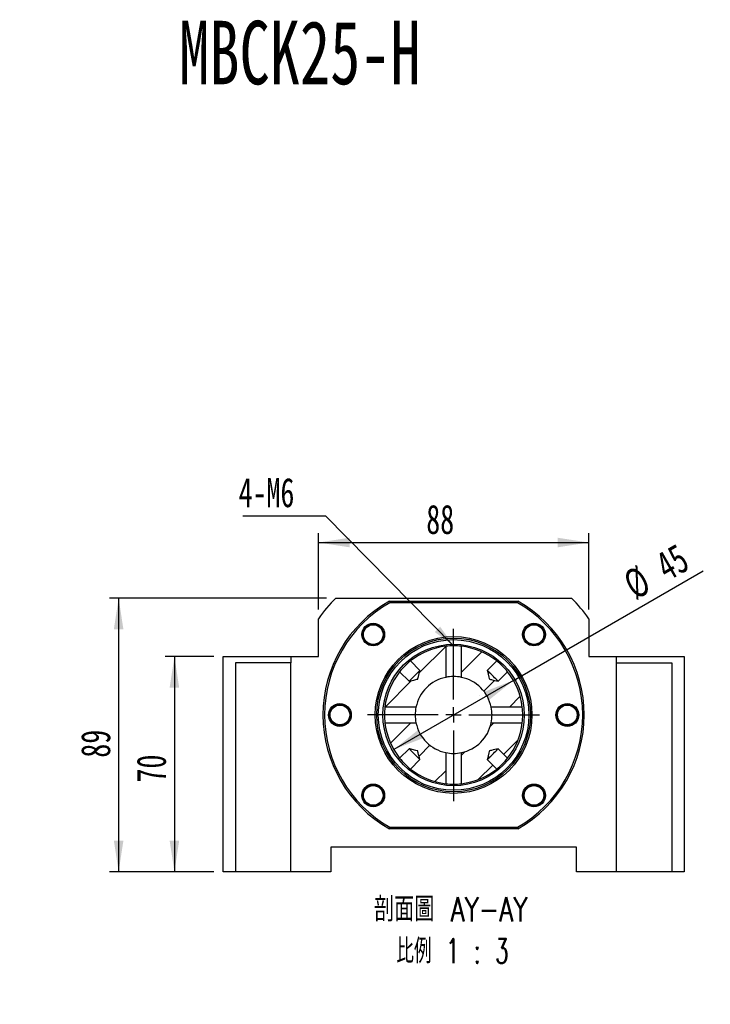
# Paper-space layout 'MBCK25-H' of a CAD drawing. Header units: millimetres. Extents: x 23 to 290, y 4 to 205.
# Tile 4 of 7: x 108 to 183, y 93 to 200. Entities that reach past the tile are written whole.
import ezdxf

# ---------------------------------------------------------------- set-up
doc = ezdxf.new("R2010")
doc.units = ezdxf.units.MM
doc.layers.add('圖層0', color=7, linetype='Continuous')
doc.styles.add('SLDTEXTSTYLE0', font='TXT', dxfattribs={"width": 0.7})
doc.styles.add('SLDTEXTSTYLE1', font='TXT', dxfattribs={"width": 0.7, "bigfont": 'bigfont'})
doc.styles.add('SLDTEXTSTYLE4', font='TXT', dxfattribs={"width": 0.633333})
doc.styles.add('SLDTEXTSTYLE5', font='TXT', dxfattribs={"width": 0.75, "bigfont": 'bigfont'})
doc.styles.add('SLDTEXTSTYLE6', font='TXT', dxfattribs={"width": 0.65625, "bigfont": 'bigfont'})
doc.dimstyles.new('SLDDIMSTYLE2', dxfattribs={"dimtxt": 0.18, "dimasz": 2.5, "dimexe": 0, "dimexo": 0.0625, "dimgap": 0, "dimtad": 0, "dimtih": 1, "dimtoh": 1, "dimdec": 0, "dimrnd": 1e-09, "dimzin": 0, "dimdsep": 46, "dimtxsty": 'Standard', "dimsah": 1, "dimcen": 0.09, "dimadec": 0, "dimazin": 0, "dimtfac": 2.5, "dimtdec": 0, "dimtofl": 0, "dimtmove": 0, "dimatfit": 3, "dimfxl": 1, "dimfrac": 2, "dimtolj": 1, "dimtzin": 0, "dimarcsym": 0})
doc.dimstyles.new('SLDDIMSTYLE3', dxfattribs={"dimtxt": 3.389974, "dimasz": 2.5, "dimexe": 0, "dimexo": 0.0625, "dimgap": 0.847493, "dimtad": 1, "dimlfac": 3, "dimrnd": 1e-09, "dimzin": 12, "dimdsep": 46, "dimtxsty": 'SLDTEXTSTYLE0', "dimsah": 1, "dimcen": 0.09, "dimadec": 0, "dimazin": 3, "dimtfac": 1, "dimtofl": 0, "dimtmove": 0, "dimatfit": 3, "dimfxl": 1, "dimfrac": 2, "dimtolj": 1, "dimtzin": 12, "dimarcsym": 0})
doc.dimstyles.new('SLDDIMSTYLE8', dxfattribs={"dimtxt": 3.389974, "dimasz": 2.5, "dimexe": 0, "dimexo": 0.0625, "dimgap": 0.847493, "dimtad": 1, "dimlfac": 3, "dimrnd": 1e-09, "dimzin": 12, "dimdsep": 46, "dimtxsty": 'SLDTEXTSTYLE0', "dimsah": 1, "dimcen": 0, "dimadec": 0, "dimazin": 3, "dimtfac": 1, "dimtmove": 0, "dimatfit": 3, "dimfxl": 1, "dimfrac": 2, "dimtolj": 1, "dimtzin": 12, "dimarcsym": 0})

# ---------------------------------------------------------------- blocks, each defined once
blk = doc.blocks.new('SW_SYMBOL_HOLE_DIAM')
at = {"layer": '圖層0', "color": 0}
blk.add_line((300, 0), (700, 1000), dxfattribs=at)
blk.add_circle((500, 500), 350, dxfattribs=at)
blk = doc.blocks.new('SW_SYMBOL_HOLE_SPOT')
at = {"layer": '圖層0', "color": 0}
for p, q in [((0, 875), (0, 75)), ((1600, 75), (1600, 875)), ((0, 75), (1600, 75))]:
    blk.add_line(p, q, dxfattribs=at)
blk = doc.blocks.new('SW_NOTE_4')
at = {"layer": '圖層0', "color": 0}
blk.add_line((21.85, 0), (0, 0), dxfattribs=at)
at = {"layer": '圖層0', "color": 0, "xscale": 0.003964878, "yscale": 0.003964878, "zscale": 0.003964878}
for name, p in [('SW_SYMBOL_HOLE_DIAM', (6.01, 5.72)), ('SW_SYMBOL_HOLE_DIAM', (7.69, 0.49)), ('SW_SYMBOL_HOLE_SPOT', (0.49, 0.49))]:
    blk.add_blockref(name, p, dxfattribs=at)
at = {"layer": '圖層0', "color": 0, "char_height": 3.175, "attachment_point": 1}
for s, insert, style in [('14\\M+18AD1\\M+190FA', (10.03, 9.42), 'SLDTEXTSTYLE1'), ('6 -', (0.49, 9.42), 'SLDTEXTSTYLE4'), ('20', (11.71, 4.19), 'SLDTEXTSTYLE0')]:
    blk.add_mtext(s, dxfattribs=dict(at, insert=insert, style=style))
blk = doc.blocks.new('_D_28')
at = {"layer": '圖層0', "color": 7}
for p, q in [((128.89, 130.5), (123.61, 130.5)), ((124.61, 130.5), (124.61, 107.17)), ((128.89, 107.17), (123.61, 107.17))]:
    blk.add_line(p, q, dxfattribs=at)
for points in [[(124.61, 130.5), (124.09, 127.11), (125.13, 127.11)], [(124.61, 107.17), (125.13, 110.56), (124.09, 110.56)]]:
    blk.add_solid(points, dxfattribs=at)
at = {"layer": '圖層0', "color": 7, "insert": (120.51, 116.85), "char_height": 3.175, "attachment_point": 1, "rotation": 90, "style": 'SLDTEXTSTYLE0'}
blk.add_mtext('70', dxfattribs=at)
blk = doc.blocks.new('_D_29')
at = {"layer": '圖層0', "color": 7}
for p, q in [((141.1, 136.83), (117.56, 136.83)), ((118.56, 136.83), (118.56, 107.17)), ((128.89, 107.17), (117.56, 107.17))]:
    blk.add_line(p, q, dxfattribs=at)
for points in [[(118.56, 136.83), (118.04, 133.44), (119.08, 133.44)], [(118.56, 107.17), (119.08, 110.56), (118.04, 110.56)]]:
    blk.add_solid(points, dxfattribs=at)
at = {"layer": '圖層0', "color": 7, "insert": (114.47, 119.54), "char_height": 3.175, "attachment_point": 1, "rotation": 90, "style": 'SLDTEXTSTYLE0'}
blk.add_mtext('89', dxfattribs=at)
blk = doc.blocks.new('_D_30')
at = {"layer": '圖層0', "color": 7}
for p, q in [((140.23, 135.6), (140.23, 143.86)), ((169.56, 135.6), (169.56, 143.86)), ((140.23, 142.86), (169.56, 142.86))]:
    blk.add_line(p, q, dxfattribs=at)
for points in [[(140.23, 142.86), (143.62, 142.34), (143.62, 143.38)], [(169.56, 142.86), (166.17, 143.38), (166.17, 142.34)]]:
    blk.add_solid(points, dxfattribs=at)
at = {"layer": '圖層0', "color": 7, "insert": (151.93, 146.96), "char_height": 3.175, "attachment_point": 1, "style": 'SLDTEXTSTYLE0'}
blk.add_mtext('88', dxfattribs=at)
blk = doc.blocks.new('_D_31')
at = {"layer": '圖層0', "color": 7}
for q in [(181.97, 139.8), (148.4, 120.42)]:
    blk.add_line((161.39, 127.92), q, dxfattribs=at)
for points in [[(161.39, 127.92), (158.19, 126.67), (158.71, 125.77)], [(148.4, 120.42), (151.59, 121.66), (151.07, 122.56)]]:
    blk.add_solid(points, dxfattribs=at)
at = {"layer": '圖層0', "color": 7, "char_height": 3.175, "attachment_point": 1, "rotation": 30, "style": 'SLDTEXTSTYLE0'}
for s, insert in [('45', (176.49, 141.35)), ('%%c', (173.01, 139.34))]:
    blk.add_mtext(s, dxfattribs=dict(at, insert=insert))
blk = doc.blocks.new('SW_NOTE_5')
at = {"layer": '圖層0', "color": 0, "char_height": 2.6458, "attachment_point": 2}
for s, insert, style in [('\\M+19655\\M+196CA\\M+19AA4 AY-AY', (10.75, 3.41), 'SLDTEXTSTYLE5'), ('\\M+194E4\\M+197E1 1 : 3', (10.95, -1.12), 'SLDTEXTSTYLE6')]:
    blk.add_mtext(s, dxfattribs=dict(at, insert=insert, style=style))
blk = doc.blocks.new('SW_NOTE_6')
at = {"layer": '圖層0', "color": 0}
blk.add_line((-8.96, 0), (0, 0), dxfattribs=at)
at = {"layer": '圖層0', "color": 0, "insert": (-9.41, 4.1), "char_height": 3.175, "attachment_point": 1, "style": 'SLDTEXTSTYLE0'}
blk.add_mtext('4-M6', dxfattribs=at)
blk = doc.blocks.new('SW_CENTERMARKSYMBOL_15')
at = {"layer": '圖層0', "color": 0}
for p, q in [((0, 1.67), (0, 9.33)), ((-1.67, 0), (-9.33, 0)), ((0, 0), (-0.83, 0)), ((0, 0), (0, 0.83)), ((0, 0), (0, -0.83)), ((0, 0), (0.83, 0)), ((1.67, 0), (9.33, 0)), ((0, -1.67), (0, -9.33))]:
    blk.add_line(p, q, dxfattribs=at)

psp = doc.layouts.new('MBCK25-H')

# ---------------------------------------------------------------- hatches: boundary and pattern name
at = {"linetype": 'Continuous', "lineweight": 18}
h = psp.add_hatch(dxfattribs=at)
h.set_pattern_fill('ANSI31', style=0)
edge = h.paths.add_edge_path(flags=0)
edge.add_spline(control_points=[(151.2389, 128.9991), (151.1845, 128.7813), (151.1303, 128.5634), (151.0758, 128.3455), (151.0577, 128.2732), (151.0399, 128.2008), (151.0211, 128.1287), (151.0163, 128.1106), (151.0123, 128.0921), (151.0052, 128.0748), (151.0037, 128.0711), (151.002, 128.0674), (150.9995, 128.0643), (150.998, 128.0624), (150.9963, 128.0608), (150.9944, 128.0595), (150.9911, 128.0571), (150.9873, 128.0554), (150.9835, 128.0539), (150.9761, 128.051), (150.9684, 128.0488), (150.9608, 128.0467), (150.9445, 128.0421), (150.9282, 128.0379), (150.9118, 128.0337), (150.8762, 128.0245), (150.8406, 128.0156), (150.805, 128.0067), (150.7271, 127.9871), (150.6493, 127.9677), (150.5714, 127.9483), (150.4012, 127.9058), (150.231, 127.8633), (150.0608, 127.8209), (150.0607, 127.8208), (150.0606, 127.8208), (150.0606, 127.8208)], knot_values=[0.00966256, 0.00966256, 0.00966256, 0.00966256, 0.01168349, 0.01168349, 0.01168349, 0.01235438, 0.01235438, 0.01235438, 0.01252302, 0.01252302, 0.01252302, 0.01255909, 0.01255909, 0.01255909, 0.01257995, 0.01257995, 0.01257995, 0.01261678, 0.01261678, 0.01261678, 0.01268792, 0.01268792, 0.01268792, 0.01283936, 0.01283936, 0.01283936, 0.01316872, 0.01316872, 0.01316872, 0.01388813, 0.01388813, 0.01388813, 0.01546095, 0.01546095, 0.01546095, 0.01546169, 0.01546169, 0.01546169, 0.01546169], weights=[1, 1, 1, 1, 1, 1, 1, 1, 1, 1, 1, 1, 1, 1, 1, 1, 1, 1, 1, 1, 1, 1, 1, 1, 1, 1, 1, 1, 1, 1, 1, 1, 1, 1, 1, 1, 1], degree=3, periodic=0)
edge.add_line((150.0606, 127.8208), (149.0327, 128.8486))
edge.add_arc((154.8924, 124.1673), 7.5, 141.378385, 173.493462)
edge.add_line((147.4407, 125.0172), (150.8133, 125.0172))
edge.add_arc((154.8924, 124.1673), 4.1667, 101.769202, 168.230798, ccw=False)
edge.add_line((154.0425, 128.2464), (154.0425, 131.619))
edge.add_arc((154.8924, 124.1673), 7.5, 96.506538, 128.621615)
edge.add_line((150.2111, 130.027), (151.2389, 128.9991))
h = psp.add_hatch(dxfattribs=at)
h.set_pattern_fill('ANSI31', style=0)
edge = h.paths.add_edge_path(flags=0)
edge.add_spline(control_points=[(159.7242, 127.8208), (159.6664, 127.8352), (159.6087, 127.8496), (159.551, 127.864), (159.427, 127.8949), (159.3029, 127.9259), (159.1789, 127.9569), (159.1148, 127.9729), (159.0506, 127.9889), (158.9865, 128.005), (158.9534, 128.0133), (158.9202, 128.0216), (158.8871, 128.03), (158.8699, 128.0344), (158.8527, 128.0388), (158.8356, 128.0435), (158.8266, 128.0459), (158.8176, 128.0483), (158.8087, 128.0512), (158.8039, 128.0528), (158.7991, 128.0545), (158.7946, 128.0569), (158.7917, 128.0584), (158.7889, 128.0602), (158.7867, 128.0626), (158.7845, 128.0649), (158.7827, 128.0678), (158.7813, 128.0707), (158.7751, 128.0835), (158.772, 128.0976), (158.7683, 128.1114), (158.7536, 128.1659), (158.7402, 128.2207), (158.7265, 128.2754), (158.6716, 128.4944), (158.6171, 128.7134), (158.5625, 128.9324), (158.5569, 128.9546), (158.5514, 128.9769), (158.5458, 128.9991)], knot_values=[0.00166264, 0.00166264, 0.00166264, 0.00166264, 0.00219808, 0.00219808, 0.00219808, 0.00334864, 0.00334864, 0.00334864, 0.00394343, 0.00394343, 0.00394343, 0.00425117, 0.00425117, 0.00425117, 0.00441085, 0.00441085, 0.00441085, 0.00449465, 0.00449465, 0.00449465, 0.00454049, 0.00454049, 0.00454049, 0.00456982, 0.00456982, 0.00456982, 0.0045992, 0.0045992, 0.0045992, 0.00472835, 0.00472835, 0.00472835, 0.00523913, 0.00523913, 0.00523913, 0.00728201, 0.00728201, 0.00728201, 0.00748968, 0.00748968, 0.00748968, 0.00748968], weights=[1, 1, 1, 1, 1, 1, 1, 1, 1, 1, 1, 1, 1, 1, 1, 1, 1, 1, 1, 1, 1, 1, 1, 1, 1, 1, 1, 1, 1, 1, 1, 1, 1, 1, 1, 1, 1, 1, 1, 1], degree=3, periodic=0)
edge.add_line((158.5458, 128.9991), (159.5737, 130.027))
edge.add_arc((154.8924, 124.1673), 7.5, 51.378385, 83.493462)
edge.add_line((155.7422, 131.619), (155.7422, 128.2464))
edge.add_arc((154.8924, 124.1673), 4.1667, 11.769202, 78.230798, ccw=False)
edge.add_line((158.9714, 125.0172), (162.3441, 125.0172))
edge.add_arc((154.8924, 124.1673), 7.5, 6.506538, 38.621615)
edge.add_line((160.752, 128.8486), (159.7242, 127.8208))
h = psp.add_hatch(dxfattribs=at)
h.set_pattern_fill('ANSI31', style=0)
edge = h.paths.add_edge_path(flags=0)
edge.add_line((151.2389, 119.3355), (150.2111, 118.3077))
edge.add_arc((154.8924, 124.1673), 7.5, 231.378385, 263.493462)
edge.add_line((154.0425, 116.7156), (154.0425, 120.0883))
edge.add_arc((154.8924, 124.1673), 4.1667, 191.769202, 258.230798, ccw=False)
edge.add_line((150.8133, 123.3175), (147.4407, 123.3175))
edge.add_arc((154.8924, 124.1673), 7.5, 186.506538, 218.621615)
edge.add_line((149.0327, 119.486), (150.0606, 120.5139))
edge.add_spline(control_points=[(150.0606, 120.5139), (150.0828, 120.5083), (150.1051, 120.5027), (150.1273, 120.4972), (150.3463, 120.4426), (150.5653, 120.3881), (150.7842, 120.3332), (150.839, 120.3195), (150.8938, 120.3061), (150.9483, 120.2914), (150.9621, 120.2877), (150.9762, 120.2846), (150.989, 120.2784), (150.9919, 120.277), (150.9948, 120.2752), (150.9971, 120.273), (150.9995, 120.2707), (151.0013, 120.268), (151.0028, 120.2651), (151.0052, 120.2606), (151.0069, 120.2558), (151.0085, 120.2509), (151.0114, 120.2421), (151.0138, 120.2331), (151.0162, 120.2241), (151.0209, 120.207), (151.0253, 120.1898), (151.0296, 120.1726), (151.0381, 120.1395), (151.0464, 120.1063), (151.0547, 120.0731), (151.0708, 120.009), (151.0868, 119.9449), (151.1028, 119.8808), (151.1338, 119.7568), (151.1648, 119.6327), (151.1957, 119.5087), (151.2101, 119.451), (151.2245, 119.3932), (151.2389, 119.3355)], knot_values=[0.00879355, 0.00879355, 0.00879355, 0.00879355, 0.00900003, 0.00900003, 0.00900003, 0.01103123, 0.01103123, 0.01103123, 0.01153909, 0.01153909, 0.01153909, 0.0116675, 0.0116675, 0.0116675, 0.01169671, 0.01169671, 0.01169671, 0.01172587, 0.01172587, 0.01172587, 0.01177145, 0.01177145, 0.01177145, 0.01185477, 0.01185477, 0.01185477, 0.01201354, 0.01201354, 0.01201354, 0.01231952, 0.01231952, 0.01231952, 0.01291091, 0.01291091, 0.01291091, 0.01405489, 0.01405489, 0.01405489, 0.01458726, 0.01458726, 0.01458726, 0.01458726], weights=[1, 1, 1, 1, 1, 1, 1, 1, 1, 1, 1, 1, 1, 1, 1, 1, 1, 1, 1, 1, 1, 1, 1, 1, 1, 1, 1, 1, 1, 1, 1, 1, 1, 1, 1, 1, 1, 1, 1, 1], degree=3, periodic=0)
h = psp.add_hatch(dxfattribs=at)
h.set_pattern_fill('ANSI31', style=0)
edge = h.paths.add_edge_path(flags=0)
edge.add_line((159.5737, 118.3077), (158.5458, 119.3355))
edge.add_spline(control_points=[(158.5458, 119.3355), (158.5514, 119.3578), (158.5569, 119.38), (158.5625, 119.4023), (158.6171, 119.6213), (158.6716, 119.8403), (158.7265, 120.0592), (158.7402, 120.1139), (158.7536, 120.1688), (158.7683, 120.2233), (158.772, 120.237), (158.7751, 120.2512), (158.7813, 120.264), (158.7827, 120.2669), (158.7845, 120.2697), (158.7867, 120.2721), (158.7889, 120.2744), (158.7917, 120.2763), (158.7946, 120.2778), (158.7991, 120.2802), (158.8039, 120.2818), (158.8087, 120.2834), (158.8176, 120.2863), (158.8266, 120.2888), (158.8356, 120.2912), (158.8527, 120.2958), (158.8699, 120.3002), (158.8871, 120.3046), (158.9202, 120.3131), (158.9534, 120.3214), (158.9865, 120.3297), (159.0506, 120.3458), (159.1148, 120.3618), (159.1789, 120.3778), (159.3029, 120.4088), (159.427, 120.4397), (159.551, 120.4707), (159.6087, 120.4851), (159.6664, 120.4995), (159.7242, 120.5139)], knot_values=[0.00879355, 0.00879355, 0.00879355, 0.00879355, 0.00900003, 0.00900003, 0.00900003, 0.01103123, 0.01103123, 0.01103123, 0.01153909, 0.01153909, 0.01153909, 0.0116675, 0.0116675, 0.0116675, 0.01169671, 0.01169671, 0.01169671, 0.01172587, 0.01172587, 0.01172587, 0.01177145, 0.01177145, 0.01177145, 0.01185477, 0.01185477, 0.01185477, 0.01201354, 0.01201354, 0.01201354, 0.01231952, 0.01231952, 0.01231952, 0.01291091, 0.01291091, 0.01291091, 0.01405489, 0.01405489, 0.01405489, 0.01458726, 0.01458726, 0.01458726, 0.01458726], weights=[1, 1, 1, 1, 1, 1, 1, 1, 1, 1, 1, 1, 1, 1, 1, 1, 1, 1, 1, 1, 1, 1, 1, 1, 1, 1, 1, 1, 1, 1, 1, 1, 1, 1, 1, 1, 1, 1, 1, 1], degree=3, periodic=0)
edge.add_line((159.7242, 120.5139), (160.752, 119.486))
edge.add_arc((154.8924, 124.1673), 7.5, 321.378385, 353.493462)
edge.add_line((162.3441, 123.3175), (158.9714, 123.3175))
edge.add_arc((154.8924, 124.1673), 4.1667, 281.769202, 348.230798, ccw=False)
edge.add_line((155.7422, 120.0883), (155.7422, 116.7156))
edge.add_arc((154.8924, 124.1673), 7.5, 276.506538, 308.621615)

# ---------------------------------------------------------------- linework, layer by layer
at = {"color": 7, "linetype": 'Continuous', "lineweight": 25}
for p, q in [((142.1035, 136.834), (167.6812, 136.834)), ((147.9222, 136.5007), (147.9662, 136.334)), ((147.9222, 136.5007), (161.8625, 136.5007)), ((161.8186, 136.334), (147.9662, 136.334)), ((161.8186, 136.334), (161.8625, 136.5007)), ((140.2257, 130.5007), (140.2257, 134.6023)), ((169.559, 134.6023), (169.559, 130.5007)), ((154.0425, 131.619), (154.0425, 128.2464)), ((155.7422, 128.2464), (155.7422, 131.619)), ((129.8924, 107.1673), (129.8924, 130.5007)), ((129.8924, 130.5007), (137.2257, 130.5007)), ((137.2257, 130.5007), (137.2257, 129.834)), ((137.2257, 130.5007), (140.2257, 130.5007)), ((169.559, 130.5007), (172.559, 130.5007)), ((172.559, 130.5007), (179.8924, 130.5007)), ((172.559, 129.834), (172.559, 130.5007)), ((179.8924, 130.5007), (179.8924, 107.1673)), ((131.2257, 129.834), (131.2257, 107.1673)), ((137.2257, 129.834), (131.2257, 129.834)), ((137.2257, 107.1673), (137.2257, 129.834)), ((151.2389, 128.9991), (150.2111, 130.027)), ((159.5737, 130.027), (158.5458, 128.9991)), ((172.559, 107.1673), (172.559, 129.834)), ((172.559, 129.834), (178.559, 129.834)), ((178.559, 129.834), (178.559, 107.1673)), ((149.0327, 128.8486), (150.0606, 127.8208)), ((159.7242, 127.8208), (160.752, 128.8486)), ((150.8133, 125.0172), (147.4407, 125.0172)), ((162.3441, 125.0172), (158.9714, 125.0172)), ((147.4407, 123.3175), (150.8133, 123.3175)), ((158.9714, 123.3175), (162.3441, 123.3175)), ((150.0606, 120.5139), (149.0327, 119.486)), ((154.0425, 120.0883), (154.0425, 116.7156)), ((155.7422, 116.7156), (155.7422, 120.0883)), ((160.752, 119.486), (159.7242, 120.5139)), ((150.2111, 118.3077), (151.2389, 119.3355)), ((158.5458, 119.3355), (159.5737, 118.3077)), ((147.9222, 111.834), (147.9662, 112.0007)), ((161.8625, 111.834), (147.9222, 111.834)), ((147.9662, 112.0007), (161.8186, 112.0007)), ((161.8186, 112.0007), (161.8625, 111.834)), ((168.2257, 109.834), (141.559, 109.834)), ((141.559, 109.834), (141.559, 107.1673)), ((168.2257, 107.1673), (168.2257, 109.834)), ((131.2257, 107.1673), (129.8924, 107.1673)), ((137.2257, 107.1673), (131.2257, 107.1673)), ((141.559, 107.1673), (137.2257, 107.1673)), ((172.559, 107.1673), (168.2257, 107.1673)), ((178.559, 107.1673), (172.559, 107.1673)), ((179.8924, 107.1673), (178.559, 107.1673))]:
    psp.add_line(p, q, dxfattribs=at)
at = {"color": 7, "linetype": 'Continuous', "lineweight": 25, "flags": 128}
for points in [[(151.2389, 128.9991), (151.2197, 128.9799), (151.1681, 128.9284), (151.0871, 128.8473), (150.9812, 128.7414), (150.8564, 128.6167), (150.72, 128.4802), (150.5795, 128.3397), (150.443, 128.2032), (150.3183, 128.0785), (150.2124, 127.9726), (150.1313, 127.8916), (150.0797, 127.84), (150.0606, 127.8208)], [(150.0606, 127.8208), (150.0608, 127.8209), (150.5714, 127.9483), (150.805, 128.0067), (150.9118, 128.0337), (150.9608, 128.0467), (150.9835, 128.0539), (150.9944, 128.0595), (150.9995, 128.0643), (151.0052, 128.0748), (151.0211, 128.1287), (151.0758, 128.3455), (151.2389, 128.9991)], [(159.7242, 127.8208), (159.705, 127.84), (159.6534, 127.8916), (159.5724, 127.9726), (159.4665, 128.0785), (159.3417, 128.2032), (159.2052, 128.3397), (159.0648, 128.4802), (158.9283, 128.6167), (158.8035, 128.7414), (158.6976, 128.8473), (158.6166, 128.9284), (158.565, 128.9799), (158.5458, 128.9991)], [(158.5458, 128.9991), (158.5625, 128.9324), (158.7265, 128.2754), (158.7683, 128.1114), (158.7813, 128.0707), (158.7867, 128.0626), (158.7946, 128.0569), (158.8087, 128.0512), (158.8356, 128.0435), (158.8871, 128.03), (158.9865, 128.005), (159.1789, 127.9569), (159.551, 127.864), (159.7242, 127.8208)], [(150.0606, 120.5139), (150.0797, 120.4947), (150.1313, 120.4431), (150.2124, 120.362), (150.3183, 120.2561), (150.443, 120.1314), (150.5795, 119.9949), (150.72, 119.8544), (150.8564, 119.718), (150.9812, 119.5932), (151.0871, 119.4873), (151.1681, 119.4063), (151.2197, 119.3547), (151.2389, 119.3355)], [(151.2389, 119.3355), (151.1957, 119.5087), (151.1028, 119.8808), (151.0547, 120.0731), (151.0296, 120.1726), (151.0162, 120.2241), (151.0085, 120.2509), (151.0028, 120.2651), (150.9971, 120.273), (150.989, 120.2784), (150.9483, 120.2914), (150.7842, 120.3332), (150.1273, 120.4972), (150.0606, 120.5139)], [(158.5458, 119.3355), (158.565, 119.3547), (158.6166, 119.4063), (158.6976, 119.4873), (158.8035, 119.5932), (158.9283, 119.718), (159.0648, 119.8544), (159.2052, 119.9949), (159.3417, 120.1314), (159.4665, 120.2561), (159.5724, 120.362), (159.6534, 120.4431), (159.705, 120.4947), (159.7242, 120.5139)], [(159.7242, 120.5139), (159.551, 120.4707), (159.1789, 120.3778), (158.9865, 120.3297), (158.8871, 120.3046), (158.8356, 120.2912), (158.8087, 120.2834), (158.7946, 120.2778), (158.7867, 120.2721), (158.7813, 120.264), (158.7683, 120.2233), (158.7265, 120.0592), (158.5625, 119.4023), (158.5458, 119.3355)]]:
    psp.add_lwpolyline(points, dxfattribs=at)
at = {"color": 7, "linetype": 'Continuous', "lineweight": 25}
for centre, radius in [((146.1714, 132.8883), 1.2333), ((146.1714, 132.8883), 1.1333), ((146.1714, 132.8883), 1.0667), ((163.6133, 132.8883), 1.2333), ((163.6133, 132.8883), 1.1333), ((163.6133, 132.8883), 1.0667), ((154.8924, 124.1673), 8.5), ((154.8924, 124.1673), 8.3333), ((154.8924, 124.1673), 8.1667), ((154.8924, 124.1673), 7.6667), ((142.559, 124.1673), 1.2333), ((142.559, 124.1673), 1.1333), ((142.559, 124.1673), 1.0667), ((167.2257, 124.1673), 1.2333), ((167.2257, 124.1673), 1.1333), ((167.2257, 124.1673), 1.0667), ((146.1714, 115.4463), 1.2333), ((146.1714, 115.4463), 1.1333), ((146.1714, 115.4463), 1.0667), ((163.6133, 115.4463), 1.2333), ((163.6133, 115.4463), 1.1333), ((163.6133, 115.4463), 1.0667)]:
    psp.add_circle(centre, radius, dxfattribs=at)
for centre, radius, start, end in [((154.8924, 124.1673), 18, 135.275087, 144.569055), ((154.8924, 124.1673), 18, 35.430945, 44.724913), ((154.8924, 124.1673), 14.1667, 119.472932, 240.527068), ((154.8924, 124.1673), 14, 119.651845, 240.348155), ((154.8924, 124.1673), 14, 299.651845, 60.348155), ((154.8924, 124.1673), 14.1667, 299.472932, 60.527068), ((154.8924, 124.1673), 7.5, 96.506538, 128.621615), ((154.8924, 124.1673), 7.5001, 83.493507, 96.506493), ((154.8924, 124.1673), 7.5, 51.378385, 83.493462), ((154.8923, 124.1674), 7.4999, 128.621495, 141.378505), ((154.8925, 124.1674), 7.4999, 38.621495, 51.378505), ((154.8924, 124.1673), 7.5, 141.378385, 173.493462), ((154.8924, 124.1673), 4.1667, 101.769202, 168.230798), ((154.8924, 124.1673), 4.1667, 78.230794, 101.769206), ((154.8924, 124.1673), 4.1667, 11.769202, 78.230798), ((154.8924, 124.1673), 7.5, 6.506538, 38.621615), ((154.8924, 124.1673), 7.5, 173.493476, 186.506524), ((154.8923, 124.1673), 4.1667, 168.230759, 191.769241), ((154.8924, 124.1673), 4.1666, 348.230731, 11.769269), ((154.8923, 124.1673), 7.5001, 353.493507, 6.506493), ((154.8924, 124.1673), 7.5, 186.506538, 218.621615), ((154.8924, 124.1673), 4.1667, 191.769202, 258.230798), ((154.8924, 124.1673), 4.1667, 281.769202, 348.230798), ((154.8924, 124.1673), 7.5, 321.378385, 353.493462), ((154.8924, 124.1673), 4.1667, 258.230783, 281.769217), ((154.8923, 124.1672), 7.4999, 218.621495, 231.378505), ((154.8925, 124.1672), 7.4999, 308.621495, 321.378505), ((154.8924, 124.1673), 7.5, 231.378385, 263.493462), ((154.8924, 124.1673), 7.5, 276.506538, 308.621615), ((154.8924, 124.1673), 7.5, 263.493439, 276.506561)]:
    psp.add_arc(centre, radius, start, end, dxfattribs=at)
for points, knots in [([(146.2465, 133.9936), (146.1765, 133.9945), (146.045, 133.9963), (145.8556, 133.9551), (145.6834, 133.8886), (145.5246, 133.794), (145.3835, 133.6744), (145.2244, 133.4853), (145.1029, 133.2428), (145.0764, 133.0414), (145.0661, 132.9634)], [0, 0, 0, 0, 0.12050834, 0.22645443, 0.33240035, 0.43834604, 0.54429226, 0.65023829, 0.86443852, 1, 1, 1, 1]), ([(147.1784, 133.4348), (147.1651, 133.4593), (147.1214, 133.5403), (147.016, 133.6603), (146.87, 133.7871), (146.7025, 133.8864), (146.5399, 133.9488), (146.3859, 133.9843), (146.2932, 133.9905), (146.2465, 133.9936)], [0, 0, 0, 0, 0.07354199, 0.24306069, 0.41771358, 0.58376413, 0.75463062, 0.87633248, 1, 1, 1, 1]), ([(162.6623, 133.4565), (162.6298, 133.3946), (162.5685, 133.2782), (162.5194, 133.0907), (162.5005, 132.9071), (162.5129, 132.7226), (162.5554, 132.5426), (162.6518, 132.315), (162.8128, 132.0968), (162.9803, 131.9818), (163.0452, 131.9373)], [0, 0, 0, 0, 0.12050847, 0.22645428, 0.33240015, 0.4383462, 0.54429203, 0.65023801, 0.86443867, 1, 1, 1, 1]), ([(163.583, 134.0337), (163.5551, 134.033), (163.4631, 134.0307), (163.3084, 133.9912), (163.1291, 133.9185), (162.9647, 133.8144), (162.8353, 133.6978), (162.7338, 133.5766), (162.6863, 133.4967), (162.6623, 133.4565)], [0, 0, 0, 0, 0.073541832, 0.243060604, 0.417713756, 0.583764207, 0.754630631, 0.876332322, 1, 1, 1, 1]), ([(145.0661, 132.9634), (145.0637, 133.0237), (145.0596, 133.1279), (145.0816, 133.2298), (145.0908, 133.2727)], [0, 0, 0, 0, 0.57948333, 1, 1, 1, 1]), ([(163.0452, 131.9373), (162.9903, 131.9626), (162.8956, 132.0061), (162.8147, 132.0719), (162.7807, 132.0995)], [0, 0, 0, 0, 0.579483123, 1, 1, 1, 1]), ([(143.1272, 125.1183), (143.1821, 125.0931), (143.2768, 125.0495), (143.3576, 124.9837), (143.3917, 124.9561)], [0, 0, 0, 0, 0.57948337, 1, 1, 1, 1]), ([(143.51, 123.5992), (143.5426, 123.6611), (143.6038, 123.7774), (143.653, 123.9649), (143.6719, 124.1486), (143.6595, 124.333), (143.617, 124.513), (143.5206, 124.7406), (143.3596, 124.9589), (143.1921, 125.0738), (143.1272, 125.1183)], [0, 0, 0, 0, 0.12050829, 0.22645431, 0.33240029, 0.43834624, 0.54429222, 0.65023823, 0.86443895, 1, 1, 1, 1]), ([(167.1953, 125.3127), (167.1675, 125.312), (167.0754, 125.3097), (166.9208, 125.2702), (166.7415, 125.1976), (166.5771, 125.0934), (166.4477, 124.9768), (166.3462, 124.8556), (166.2986, 124.7758), (166.2747, 124.7355)], [0, 0, 0, 0, 0.07354235, 0.24306097, 0.41771407, 0.58376398, 0.75463069, 0.87633232, 1, 1, 1, 1]), ([(166.2747, 124.7355), (166.2421, 124.6736), (166.1809, 124.5572), (166.1317, 124.3698), (166.1128, 124.1861), (166.1252, 124.0016), (166.1678, 123.8217), (166.2641, 123.5941), (166.4252, 123.3758), (166.5926, 123.2609), (166.6575, 123.2163)], [0, 0, 0, 0, 0.12050829, 0.22645431, 0.33240029, 0.43834624, 0.54429222, 0.65023823, 0.86443895, 1, 1, 1, 1]), ([(142.5894, 123.022), (142.6173, 123.0227), (142.7093, 123.025), (142.864, 123.0645), (143.0433, 123.1371), (143.2076, 123.2413), (143.337, 123.3579), (143.4385, 123.479), (143.4861, 123.5589), (143.51, 123.5992)], [0, 0, 0, 0, 0.07354235, 0.24306097, 0.41771407, 0.58376398, 0.75463069, 0.87633232, 1, 1, 1, 1]), ([(166.6575, 123.2163), (166.6026, 123.2416), (166.5079, 123.2852), (166.4271, 123.3509), (166.3931, 123.3786)], [0, 0, 0, 0, 0.57948337, 1, 1, 1, 1]), ([(146.7396, 116.3974), (146.7944, 116.3721), (146.8891, 116.3285), (146.97, 116.2628), (147.004, 116.2351)], [0, 0, 0, 0, 0.579483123, 1, 1, 1, 1]), ([(147.1224, 114.8782), (147.155, 114.9401), (147.2162, 115.0565), (147.2654, 115.2439), (147.2842, 115.4276), (147.2719, 115.612), (147.2293, 115.792), (147.133, 116.0196), (146.9719, 116.2379), (146.8045, 116.3528), (146.7396, 116.3974)], [0, 0, 0, 0, 0.12050847, 0.22645428, 0.33240015, 0.4383462, 0.54429203, 0.65023801, 0.86443867, 1, 1, 1, 1]), ([(162.4459, 115.4655), (162.4455, 115.4375), (162.4442, 115.3422), (162.4776, 115.1841), (162.5442, 114.9967), (162.6417, 114.8261), (162.7676, 114.6738), (162.9151, 114.5477), (163.0821, 114.4482), (163.2448, 114.3859), (163.3988, 114.3503), (163.4915, 114.3442), (163.5383, 114.3411)], [0, 0, 0, 0, 0.048399, 0.16513058, 0.27717808, 0.3924996, 0.50365702, 0.61818104, 0.72706431, 0.8391055, 0.91890829, 1, 1, 1, 1]), ([(163.5383, 114.3411), (163.6082, 114.3401), (163.7397, 114.3384), (163.9291, 114.3795), (164.1013, 114.446), (164.2601, 114.5407), (164.4012, 114.6602), (164.5604, 114.8493), (164.6819, 115.0919), (164.7083, 115.2932), (164.7186, 115.3713)], [0, 0, 0, 0, 0.12050834, 0.22645443, 0.33240035, 0.43834604, 0.54429226, 0.65023829, 0.86443852, 1, 1, 1, 1]), ([(164.7186, 115.3713), (164.721, 115.3109), (164.7251, 115.2067), (164.7032, 115.1049), (164.6939, 115.062)], [0, 0, 0, 0, 0.57948333, 1, 1, 1, 1]), ([(146.2018, 114.301), (146.2296, 114.3017), (146.3217, 114.304), (146.4763, 114.3435), (146.6556, 114.4161), (146.82, 114.5203), (146.9494, 114.6369), (147.0509, 114.7581), (147.0984, 114.8379), (147.1224, 114.8782)], [0, 0, 0, 0, 0.073541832, 0.243060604, 0.417713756, 0.583764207, 0.754630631, 0.876332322, 1, 1, 1, 1])]:
    psp.add_open_spline(points, degree=3, knots=knots, dxfattribs=at)

# ---------------------------------------------------------------- block references
at = {"layer": '圖層0', "color": 7}
for name, p in [('SW_NOTE_6', (140.9867, 145.7667)), ('SW_CENTERMARKSYMBOL_15', (154.8924, 124.1673)), ('SW_NOTE_4', (80.5102, 93.7533))]:
    psp.add_blockref(name, p, dxfattribs=at)
at = {"layer": '圖層0'}
psp.add_blockref('SW_NOTE_5', (143.8289, 101.0246), dxfattribs=at)

# ---------------------------------------------------------------- texts
at = {"layer": '圖層0', "color": 7, "insert": (125.1199, 199.4116), "char_height": 6.87917, "attachment_point": 1, "style": 'SLDTEXTSTYLE0'}
psp.add_mtext('MBCK25-H', dxfattribs=at)

# ---------------------------------------------------------------- dimensions: what is measured, and where the dimension line sits
at = {"layer": '圖層0', "color": 7}
dim = psp.add_linear_dim(base=(169.559, 142.863), p1=(140.2257, 134.6023), p2=(169.559, 134.6023), dimstyle='SLDDIMSTYLE3', dxfattribs=at)
dim.commit()
dim.dimension.update_dxf_attribs({"geometry": '_D_30', "text_midpoint": (153.9209, 142.863), "dimtype": 160})
dim = psp.add_diameter_dim_2p(p1=(161.3876, 127.9173), p2=(148.3972, 120.4173), dimstyle='SLDDIMSTYLE8', dxfattribs=at)
dim.commit()
dim.dimension.update_dxf_attribs({"geometry": '_D_31', "text_midpoint": (178.6129, 137.8624), "dimtype": 163})
for base, p1, picture, middle in [((118.5611, 107.1673), (142.1035, 136.834), '_D_29', (118.5611, 121.5268)), ((124.607, 107.1673), (129.8924, 130.5007), '_D_28', (124.607, 118.834))]:
    dim = psp.add_linear_dim(base=base, p1=p1, p2=(129.8924, 107.1673), angle=90, dimstyle='SLDDIMSTYLE3', dxfattribs=at)
    dim.commit()
    dim.dimension.update_dxf_attribs({"geometry": picture, "text_midpoint": middle, "dimtype": 160})

# ---------------------------------------------------------------- leaders
psp.add_leader([(154.8958, 131.6673), (140.9867, 145.7667)], dimstyle='SLDDIMSTYLE2', dxfattribs=at)

doc.saveas('drawing.dxf')
